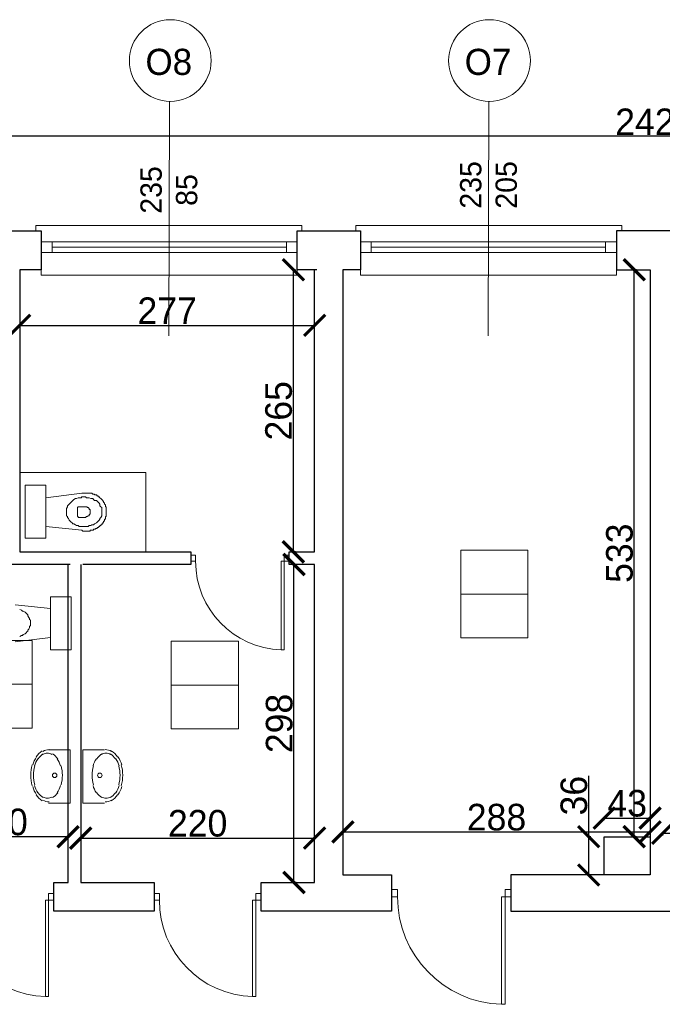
# Model space of a CAD drawing. Header units: centimetres. Extents: x -17621 to 77377, y -18613 to 66.
# Tile 154 of 173: x 48246 to 48850, y -9793 to -8868. Entities that reach past the tile are written whole.
import ezdxf

# ---------------------------------------------------------------- set-up
doc = ezdxf.new("R2010")
doc.units = ezdxf.units.CM
doc.layers.add('0-wymiarowanie rys.CAD', color=5, linetype='Continuous', lineweight=0, true_color=0x0000ff)
for name, color, linetype, lineweight in [('a_drzwi i okna', 2, 'Continuous', 0), ('a_inwentaryzacja', 141, 'Continuous', 0), ('a_wymiarowanie', 211, 'Continuous', 0), ('drzwi', 2, 'Continuous', 0), ('pomieszczenia', 191, 'Continuous', 5)]:
    doc.layers.add(name, color=color, linetype=linetype, lineweight=lineweight)
for name, color, linetype in [('PDF4_A310 STOLARKA ZEWNĘTRZNA', 7, 'Continuous'), ('PDF4_A720 MEBLE', 7, 'Continuous'), ('PDF4_WIDOKOWA', 7, 'Continuous')]:
    doc.layers.add(name, color=color, linetype=linetype)
doc.styles.add('PDF Century Gothic', font='GOTHIC.TTF')
doc.dimstyles.new('ISO-25', dxfattribs={"dimtxt": 25, "dimasz": 20, "dimexe": 0.6, "dimexo": 0.375, "dimtad": 1, "dimdec": 0, "dimtxsty": 'PDF Century Gothic', "dimblk": 'ARCHTICK', "dimcen": 2.5, "dimadec": 1, "dimazin": 0, "dimtfac": 1, "dimtdec": 0, "dimtmove": 0, "dimatfit": 3, "dimldrblk": 'ARCHTICK', "dimfxl": 2, "dimfxlon": 1, "dimarcsym": 0})

# ---------------------------------------------------------------- blocks, each defined once
blk = doc.blocks.new('_ArchTick')
at = {"color": 0, "linetype": 'ByBlock', "const_width": 0.15}
blk.add_lwpolyline([(-0.5, -0.5), (0.5, 0.5)], dxfattribs=at)
blk = doc.blocks.new('*D616')
at = {"layer": 'a_wymiarowanie', "color": 0, "linetype": 'Continuous', "lineweight": -2, "transparency": 16777216}
for p, q in [((48850.13, -9634.34), (48850.13, -9631.74)), ((48850.13, -9632.34), (49716.88, -9632.34)), ((49716.88, -9634.34), (49716.88, -9631.74))]:
    blk.add_line(p, q, dxfattribs=at)
at = {"layer": 'Defpoints', "color": 0, "linetype": 'Continuous', "transparency": 16777216}
for p in [(49716.88, -9632.34), (48850.13, -9671.53), (49716.88, -9671.53)]:
    blk.add_point(p, dxfattribs=at)
at = {"layer": 'a_wymiarowanie', "color": 0, "linetype": 'Continuous', "lineweight": -2, "transparency": 16777216, "xscale": 20, "yscale": 20, "zscale": 20, "rotation": 180}
blk.add_blockref('_ArchTick', (48850.13, -9632.34), dxfattribs=at)
at = {"layer": 'a_wymiarowanie', "color": 0, "linetype": 'Continuous', "lineweight": -2, "transparency": 16777216, "xscale": 20, "yscale": 20, "zscale": 20}
blk.add_blockref('_ArchTick', (49716.88, -9632.34), dxfattribs=at)
at = {"layer": 'a_wymiarowanie', "color": 0, "linetype": 'Continuous', "lineweight": 0, "transparency": 16777216, "insert": (49283.5, -9618.59), "char_height": 25, "attachment_point": 5, "style": 'PDF Century Gothic'}
blk.add_mtext('867', dxfattribs=at)
blk = doc.blocks.new('*D617')
at = {"layer": 'a_wymiarowanie', "color": 0, "linetype": 'Continuous', "lineweight": -2, "transparency": 16777216}
for p, q in [((48549.86, -9633.09), (48549.86, -9630.49)), ((48549.86, -9631.09), (48838.27, -9631.09)), ((48838.27, -9633.09), (48838.27, -9630.49))]:
    blk.add_line(p, q, dxfattribs=at)
at = {"layer": 'Defpoints', "color": 0, "linetype": 'Continuous', "transparency": 16777216}
for p in [(48838.27, -9631.09), (48549.86, -9671.53), (48838.27, -9671.53)]:
    blk.add_point(p, dxfattribs=at)
at = {"layer": 'a_wymiarowanie', "color": 0, "linetype": 'Continuous', "lineweight": -2, "transparency": 16777216, "xscale": 20, "yscale": 20, "zscale": 20, "rotation": 180}
blk.add_blockref('_ArchTick', (48549.86, -9631.09), dxfattribs=at)
at = {"layer": 'a_wymiarowanie', "color": 0, "linetype": 'Continuous', "lineweight": -2, "transparency": 16777216, "xscale": 20, "yscale": 20, "zscale": 20}
blk.add_blockref('_ArchTick', (48838.27, -9631.09), dxfattribs=at)
at = {"layer": 'a_wymiarowanie', "color": 0, "linetype": 'Continuous', "lineweight": 0, "transparency": 16777216, "insert": (48694.07, -9617.34), "char_height": 25, "attachment_point": 5, "style": 'PDF Century Gothic'}
blk.add_mtext('288', dxfattribs=at)
blk = doc.blocks.new('*D618')
at = {"layer": 'a_wymiarowanie', "color": 0, "linetype": 'Continuous', "lineweight": -2, "transparency": 16777216}
for p, q in [((48303.64, -9638.84), (48303.64, -9636.24)), ((48303.64, -9636.84), (48523.31, -9636.84)), ((48523.31, -9638.84), (48523.31, -9636.24))]:
    blk.add_line(p, q, dxfattribs=at)
at = {"layer": 'Defpoints', "color": 0, "linetype": 'Continuous', "transparency": 16777216}
for p in [(48523.31, -9636.84), (48303.64, -9678.53), (48523.31, -9678.53)]:
    blk.add_point(p, dxfattribs=at)
at = {"layer": 'a_wymiarowanie', "color": 0, "linetype": 'Continuous', "lineweight": -2, "transparency": 16777216, "xscale": 20, "yscale": 20, "zscale": 20, "rotation": 180}
blk.add_blockref('_ArchTick', (48303.64, -9636.84), dxfattribs=at)
at = {"layer": 'a_wymiarowanie', "color": 0, "linetype": 'Continuous', "lineweight": -2, "transparency": 16777216, "xscale": 20, "yscale": 20, "zscale": 20}
blk.add_blockref('_ArchTick', (48523.31, -9636.84), dxfattribs=at)
at = {"layer": 'a_wymiarowanie', "color": 0, "linetype": 'Continuous', "lineweight": 0, "transparency": 16777216, "insert": (48413.47, -9623.09), "char_height": 25, "attachment_point": 5, "style": 'PDF Century Gothic'}
blk.add_mtext('220', dxfattribs=at)
blk = doc.blocks.new('*D162')
at = {"layer": 'a_wymiarowanie', "color": 0, "linetype": 'Continuous', "lineweight": -2, "transparency": 16777216}
for p, q in [((48160.4, -9637.59), (48160.4, -9634.99)), ((48291.79, -9635.59), (48160.4, -9635.59)), ((48291.79, -9637.59), (48291.79, -9634.99))]:
    blk.add_line(p, q, dxfattribs=at)
at = {"layer": 'Defpoints', "color": 0, "linetype": 'Continuous', "transparency": 16777216}
for p in [(48160.4, -9635.59), (48160.4, -9678.53), (48291.79, -9678.53)]:
    blk.add_point(p, dxfattribs=at)
at = {"layer": 'a_wymiarowanie', "color": 0, "linetype": 'Continuous', "lineweight": -2, "transparency": 16777216, "xscale": 20, "yscale": 20, "zscale": 20, "rotation": 180}
blk.add_blockref('_ArchTick', (48160.4, -9635.59), dxfattribs=at)
at = {"layer": 'a_wymiarowanie', "color": 0, "linetype": 'Continuous', "lineweight": -2, "transparency": 16777216, "xscale": 20, "yscale": 20, "zscale": 20}
blk.add_blockref('_ArchTick', (48291.79, -9635.59), dxfattribs=at)
at = {"layer": 'a_wymiarowanie', "color": 0, "linetype": 'Continuous', "lineweight": 0, "transparency": 16777216, "insert": (48226.09, -9621.84), "char_height": 25, "attachment_point": 5, "style": 'PDF Century Gothic'}
blk.add_mtext('130', dxfattribs=at)
blk = doc.blocks.new('*D621')
at = {"layer": 'a_wymiarowanie', "color": 0, "linetype": 'Continuous', "lineweight": -2, "transparency": 16777216}
for p, q in [((48246.37, -9157.05), (48246.37, -9154.45)), ((48246.37, -9155.05), (48523.31, -9155.05)), ((48523.31, -9157.05), (48523.31, -9154.45))]:
    blk.add_line(p, q, dxfattribs=at)
at = {"layer": 'Defpoints', "color": 0, "linetype": 'Continuous', "transparency": 16777216}
for p in [(48523.31, -9155.05), (48523.31, -9367.88), (48246.37, -9372.88)]:
    blk.add_point(p, dxfattribs=at)
at = {"layer": 'a_wymiarowanie', "color": 0, "linetype": 'Continuous', "lineweight": -2, "transparency": 16777216, "xscale": 20, "yscale": 20, "zscale": 20, "rotation": 180}
blk.add_blockref('_ArchTick', (48246.37, -9155.05), dxfattribs=at)
at = {"layer": 'a_wymiarowanie', "color": 0, "linetype": 'Continuous', "lineweight": -2, "transparency": 16777216, "xscale": 20, "yscale": 20, "zscale": 20}
blk.add_blockref('_ArchTick', (48523.31, -9155.05), dxfattribs=at)
at = {"layer": 'a_wymiarowanie', "color": 0, "linetype": 'Continuous', "lineweight": 0, "transparency": 16777216, "insert": (48384.84, -9141.3), "char_height": 25, "attachment_point": 5, "style": 'PDF Century Gothic'}
blk.add_mtext('277', dxfattribs=at)
blk = doc.blocks.new('*D622')
at = {"layer": 'a_wymiarowanie', "color": 0, "linetype": 'Continuous', "lineweight": -2, "transparency": 16777216}
for p, q in [((48505.91, -9379.73), (48503.31, -9379.73)), ((48503.91, -9678.53), (48503.91, -9379.73)), ((48505.91, -9678.53), (48503.31, -9678.53))]:
    blk.add_line(p, q, dxfattribs=at)
at = {"layer": 'Defpoints', "color": 0, "linetype": 'Continuous', "transparency": 16777216}
for p in [(48503.91, -9379.73), (48523.31, -9379.73), (48523.31, -9678.53)]:
    blk.add_point(p, dxfattribs=at)
at = {"layer": 'a_wymiarowanie', "color": 0, "linetype": 'Continuous', "lineweight": -2, "transparency": 16777216, "xscale": 20, "yscale": 20, "zscale": 20}
for p, rotation in [((48503.91, -9379.73), 90), ((48503.91, -9678.53), 270)]:
    blk.add_blockref('_ArchTick', p, dxfattribs=dict(at, rotation=rotation))
at = {"layer": 'a_wymiarowanie', "color": 0, "linetype": 'Continuous', "lineweight": 0, "transparency": 16777216, "insert": (48490.16, -9529.13), "char_height": 25, "attachment_point": 5, "rotation": 90, "style": 'PDF Century Gothic'}
blk.add_mtext('298', dxfattribs=at)
blk = doc.blocks.new('*D623')
at = {"layer": 'a_wymiarowanie', "color": 0, "linetype": 'Continuous', "lineweight": -2, "transparency": 16777216}
for p, q in [((48505.31, -9102.8), (48502.71, -9102.8)), ((48503.31, -9367.88), (48503.31, -9102.8)), ((48505.31, -9367.88), (48502.71, -9367.88))]:
    blk.add_line(p, q, dxfattribs=at)
at = {"layer": 'Defpoints', "color": 0, "linetype": 'Continuous', "transparency": 16777216}
for p in [(48503.31, -9102.8), (48523.31, -9102.8), (48523.31, -9367.88)]:
    blk.add_point(p, dxfattribs=at)
at = {"layer": 'a_wymiarowanie', "color": 0, "linetype": 'Continuous', "lineweight": -2, "transparency": 16777216, "xscale": 20, "yscale": 20, "zscale": 20}
for p, rotation in [((48503.31, -9102.8), 90), ((48503.31, -9367.88), 270)]:
    blk.add_blockref('_ArchTick', p, dxfattribs=dict(at, rotation=rotation))
at = {"layer": 'a_wymiarowanie', "color": 0, "linetype": 'Continuous', "lineweight": 0, "transparency": 16777216, "insert": (48489.56, -9235.34), "char_height": 25, "attachment_point": 5, "rotation": 90, "style": 'PDF Century Gothic'}
blk.add_mtext('265', dxfattribs=at)
blk = doc.blocks.new('*D626')
at = {"layer": 'a_wymiarowanie', "color": 0, "linetype": 'Continuous', "lineweight": -2, "transparency": 16777216}
for p, q in [((48795.27, -9620.02), (48795.27, -9617.42)), ((48795.27, -9618.02), (48838.27, -9618.02)), ((48838.27, -9620.02), (48838.27, -9617.42))]:
    blk.add_line(p, q, dxfattribs=at)
at = {"layer": 'Defpoints', "color": 0, "linetype": 'Continuous', "transparency": 16777216}
for p in [(48838.27, -9618.02), (48795.27, -9635.53), (48838.27, -9635.53)]:
    blk.add_point(p, dxfattribs=at)
at = {"layer": 'a_wymiarowanie', "color": 0, "linetype": 'Continuous', "lineweight": -2, "transparency": 16777216, "xscale": 20, "yscale": 20, "zscale": 20, "rotation": 180}
blk.add_blockref('_ArchTick', (48795.27, -9618.02), dxfattribs=at)
at = {"layer": 'a_wymiarowanie', "color": 0, "linetype": 'Continuous', "lineweight": -2, "transparency": 16777216, "xscale": 20, "yscale": 20, "zscale": 20}
blk.add_blockref('_ArchTick', (48838.27, -9618.02), dxfattribs=at)
at = {"layer": 'a_wymiarowanie', "color": 0, "linetype": 'Continuous', "lineweight": 0, "transparency": 16777216, "insert": (48816.77, -9604.26), "char_height": 25, "attachment_point": 5, "style": 'PDF Century Gothic'}
blk.add_mtext('43', dxfattribs=at)
blk = doc.blocks.new('*D627')
at = {"layer": 'a_wymiarowanie', "color": 0, "linetype": 'Continuous', "lineweight": -2, "transparency": 16777216}
for p, q in [((48780.61, -9635.53), (48780.61, -9578.45)), ((48782.61, -9635.53), (48780.01, -9635.53)), ((48780.61, -9671.53), (48780.61, -9635.53)), ((48782.61, -9671.53), (48780.01, -9671.53))]:
    blk.add_line(p, q, dxfattribs=at)
at = {"layer": 'Defpoints', "color": 0, "linetype": 'Continuous', "transparency": 16777216}
for p in [(48780.61, -9635.53), (48795.27, -9635.53), (48795.27, -9671.53)]:
    blk.add_point(p, dxfattribs=at)
at = {"layer": 'a_wymiarowanie', "color": 0, "linetype": 'Continuous', "lineweight": -2, "transparency": 16777216, "xscale": 20, "yscale": 20, "zscale": 20}
for p, rotation in [((48780.61, -9635.53), 90), ((48780.61, -9671.53), 270)]:
    blk.add_blockref('_ArchTick', p, dxfattribs=dict(at, rotation=rotation))
at = {"layer": 'a_wymiarowanie', "color": 0, "linetype": 'Continuous', "lineweight": 0, "transparency": 16777216, "insert": (48766.85, -9596.99), "char_height": 25, "attachment_point": 5, "rotation": 90, "style": 'PDF Century Gothic'}
blk.add_mtext('36', dxfattribs=at)
blk = doc.blocks.new('*D628')
at = {"layer": 'a_wymiarowanie', "color": 0, "linetype": 'Continuous', "lineweight": -2, "transparency": 16777216}
for p, q in [((48825.39, -9102.8), (48822.79, -9102.8)), ((48823.39, -9635.53), (48823.39, -9102.8)), ((48825.39, -9635.53), (48822.79, -9635.53))]:
    blk.add_line(p, q, dxfattribs=at)
at = {"layer": 'Defpoints', "color": 0, "linetype": 'Continuous', "transparency": 16777216}
for p in [(48823.39, -9102.8), (48838.27, -9102.8), (48838.27, -9635.53)]:
    blk.add_point(p, dxfattribs=at)
at = {"layer": 'a_wymiarowanie', "color": 0, "linetype": 'Continuous', "lineweight": -2, "transparency": 16777216, "xscale": 20, "yscale": 20, "zscale": 20}
for p, rotation in [((48823.39, -9102.8), 90), ((48823.39, -9635.53), 270)]:
    blk.add_blockref('_ArchTick', p, dxfattribs=dict(at, rotation=rotation))
at = {"layer": 'a_wymiarowanie', "color": 0, "linetype": 'Continuous', "lineweight": 0, "transparency": 16777216, "insert": (48809.63, -9369.16), "char_height": 25, "attachment_point": 5, "rotation": 90, "style": 'PDF Century Gothic'}
blk.add_mtext('533', dxfattribs=at)
blk = doc.blocks.new('*D1120')
at = {"layer": '0-wymiarowanie rys.CAD', "color": 0, "linetype": 'Continuous', "lineweight": -2, "transparency": 16777216}
for p, q in [((47632.4, -8979.25), (47632.4, -8976.65)), ((50053, -8977.25), (47632.4, -8977.25)), ((50053, -8979.25), (50053, -8976.65))]:
    blk.add_line(p, q, dxfattribs=at)
at = {"layer": 'Defpoints', "color": 0, "linetype": 'Continuous', "transparency": 16777216}
for p in [(47632.4, -8977.25), (47632.4, -9066.39), (50053, -9066.39)]:
    blk.add_point(p, dxfattribs=at)
at = {"layer": '0-wymiarowanie rys.CAD', "color": 0, "linetype": 'Continuous', "lineweight": -2, "transparency": 16777216, "xscale": 20, "yscale": 20, "zscale": 20, "rotation": 180}
blk.add_blockref('_ArchTick', (47632.4, -8977.25), dxfattribs=at)
at = {"layer": '0-wymiarowanie rys.CAD', "color": 0, "linetype": 'Continuous', "lineweight": -2, "transparency": 16777216, "xscale": 20, "yscale": 20, "zscale": 20}
blk.add_blockref('_ArchTick', (50053, -8977.25), dxfattribs=at)
at = {"layer": '0-wymiarowanie rys.CAD', "color": 0, "linetype": 'Continuous', "transparency": 16777216, "insert": (48842.7, -8963.82), "char_height": 25, "attachment_point": 5, "style": 'PDF Century Gothic'}
blk.add_mtext('2421', dxfattribs=at)

msp = doc.modelspace()

# ---------------------------------------------------------------- linework, layer by layer
at = {"layer": 'a_drzwi i okna'}
for p, q in [((48387.02, -8944.7), (48386.47, -9164.87)), ((48686.74, -8944.7), (48686.19, -9164.87))]:
    msp.add_line(p, q, dxfattribs=at)
for centre in [(48387.75, -8906.27), (48687.46, -8906.27)]:
    msp.add_circle(centre, 38.43, dxfattribs=at)
at = {"layer": 'a_inwentaryzacja', "lineweight": 25}
for p, q in [((48507, -9102.8), (48507, -9066.39)), ((48507, -9066.39), (48566.26, -9066.39)), ((48566.26, -9066.39), (48566.26, -9102.8)), ((48866.83, -9066.39), (48806.72, -9066.39)), ((48806.72, -9066.39), (48806.72, -9102.8)), ((48246.37, -9102.8), (48246.37, -9367.88)), ((48525.31, -9102.8), (48507, -9102.8)), ((48523.31, -9367.88), (48523.31, -9102.8)), ((48566.26, -9102.8), (48549.86, -9102.8)), ((48549.86, -9102.8), (48549.86, -9671.53)), ((48806.72, -9102.8), (48838.27, -9102.8)), ((48838.27, -9102.8), (48838.27, -9671.53)), ((48246.37, -9367.88), (48406.91, -9367.88)), ((48406.91, -9367.88), (48406.91, -9379.73)), ((48499.38, -9367.88), (48523.31, -9367.88)), ((48499.38, -9379.73), (48499.38, -9367.88)), ((48293.79, -9379.73), (48160.4, -9379.73)), ((48291.79, -9678.53), (48291.79, -9379.73)), ((48303.64, -9379.73), (48303.64, -9678.53)), ((48406.91, -9379.73), (48305.64, -9379.73)), ((48523.31, -9379.73), (48499.38, -9379.73)), ((48523.31, -9678.53), (48523.31, -9379.73)), ((48549.86, -9671.53), (48595.53, -9671.53)), ((48595.53, -9671.53), (48595.53, -9705.62)), ((48838.27, -9671.53), (48707.66, -9671.53)), ((48707.66, -9671.53), (48707.66, -9705.62)), ((48278.55, -9705.62), (48278.55, -9678.53)), ((48278.55, -9678.53), (48291.79, -9678.53)), ((48303.64, -9678.53), (48372.51, -9678.53)), ((48372.51, -9678.53), (48372.51, -9705.62)), ((48473.13, -9705.62), (48473.13, -9678.53)), ((48473.13, -9678.53), (48523.31, -9678.53)), ((48372.51, -9705.62), (48278.55, -9705.62)), ((48595.53, -9705.62), (48473.13, -9705.62)), ((48707.66, -9705.62), (49500.61, -9705.62))]:
    msp.add_line(p, q, dxfattribs=at)
msp.add_lwpolyline([(48234.52, -9102.8), (48206.43, -9102.8), (48206.43, -9066.39), (48266.55, -9066.39), (48266.55, -9102.8), (48246.37, -9102.8)], dxfattribs=at)
at = {"layer": 'a_inwentaryzacja', "linetype": 'Continuous', "lineweight": 25}
msp.add_lwpolyline([(48838.27, -9671.53), (48795.27, -9671.53), (48795.27, -9635.53), (48838.27, -9635.53)], close=True, dxfattribs=at)
at = {"layer": 'drzwi'}
for points in [[(48411.54, -9376.74), (48406.91, -9376.74), (48406.91, -9370.88), (48411.54, -9370.88)], [(48601.14, -9692.13), (48595.53, -9692.13), (48595.53, -9685.02), (48601.14, -9685.02)], [(48377.54, -9695.26), (48372.51, -9695.26), (48372.51, -9688.88), (48377.54, -9688.88)]]:
    msp.add_lwpolyline(points, close=True, dxfattribs=at)
for points in [[(48494.75, -9376.74), (48499.38, -9376.74), (48499.38, -9370.88), (48494.75, -9370.88), (48494.75, -9376.74), (48491.98, -9376.74), (48491.98, -9459.91), (48494.75, -9459.96), (48494.75, -9376.74)], [(48702.05, -9692.13), (48707.66, -9692.13), (48707.66, -9685.02), (48702.05, -9685.02), (48702.05, -9692.13), (48698.69, -9692.13), (48698.69, -9792.98), (48702.05, -9793.04), (48702.05, -9692.13)], [(48273.51, -9695.26), (48278.55, -9695.26), (48278.55, -9688.88), (48273.51, -9688.88), (48273.51, -9695.26), (48270.5, -9695.26), (48270.5, -9785.77), (48273.51, -9785.82), (48273.51, -9695.26)], [(48468.1, -9695.26), (48473.13, -9695.26), (48473.13, -9688.88), (48468.1, -9688.88), (48468.1, -9695.26), (48465.08, -9695.26), (48465.08, -9785.77), (48468.1, -9785.82), (48468.1, -9695.26)]]:
    msp.add_lwpolyline(points, dxfattribs=at)
for centre, radius in [((48494.64, -9376.89), 83.11), ((48273.39, -9695.43), 90.44), ((48467.98, -9695.43), 90.44), ((48701.92, -9692.31), 100.78)]:
    msp.add_arc(centre, radius, 179.89445, 268.1637, dxfattribs=at)
at = {"layer": 'PDF4_A310 STOLARKA ZEWNĘTRZNA', "lineweight": 5}
for points in [[(48507, -9107.88), (48507, -9066.39), (48511.23, -9066.39), (48511.23, -9061.31), (48266.55, -9061.31), (48261.47, -9061.31), (48261.47, -9066.39), (48266.55, -9066.39), (48266.55, -9107.88)], [(48806.72, -9107.88), (48806.72, -9066.39), (48811.8, -9066.39), (48811.8, -9061.31), (48566.26, -9061.31), (48562.03, -9061.31), (48562.03, -9066.39), (48566.26, -9066.39), (48566.26, -9107.88)], [(48507, -9086.71), (48496.84, -9086.71), (48276.71, -9086.71), (48266.55, -9086.71), (48266.55, -9076.55), (48276.71, -9076.55), (48496.84, -9076.55), (48507, -9076.55)], [(48806.72, -9086.71), (48796.56, -9086.71), (48576.42, -9086.71), (48566.26, -9086.71), (48566.26, -9076.55), (48576.42, -9076.55), (48796.56, -9076.55), (48806.72, -9076.55)]]:
    msp.add_lwpolyline(points, close=True, dxfattribs=at)
for points in [[(48276.71, -9076.55), (48276.71, -9086.71)], [(48496.84, -9081.63), (48276.71, -9081.63)], [(48496.84, -9076.55), (48496.84, -9086.71)], [(48576.42, -9076.55), (48576.42, -9086.71)], [(48796.56, -9081.63), (48576.42, -9081.63)], [(48796.56, -9076.55), (48796.56, -9086.71)]]:
    msp.add_lwpolyline(points, dxfattribs=at)
at = {"layer": 'PDF4_A720 MEBLE', "lineweight": 0}
for points in [[(48270.93, -9305.15), (48270.93, -9355.1), (48251.45, -9355.1), (48251.45, -9305.15)], [(48270.93, -9344.09), (48304.79, -9347.48), (48305.64, -9348.33), (48306.49, -9348.33), (48307.33, -9348.33), (48308.18, -9348.33), (48309.03, -9348.33), (48309.87, -9348.33), (48310.72, -9348.33), (48311.57, -9348.33), (48312.41, -9348.33), (48312.41, -9347.48), (48313.26, -9347.48), (48314.11, -9347.48), (48314.95, -9347.48), (48315.8, -9347.48), (48315.8, -9346.63), (48316.65, -9346.63), (48317.49, -9346.63), (48317.49, -9345.79), (48318.34, -9345.79), (48319.19, -9345.79), (48319.19, -9344.94), (48320.03, -9344.94), (48320.88, -9344.09), (48321.73, -9344.09), (48321.73, -9343.25), (48322.57, -9343.25), (48322.57, -9342.4), (48323.42, -9342.4), (48323.42, -9341.55), (48324.27, -9341.55), (48324.27, -9340.71), (48325.11, -9339.86), (48325.11, -9339.01), (48325.96, -9339.01), (48325.96, -9338.17), (48325.96, -9337.32), (48326.81, -9337.32), (48326.81, -9336.47), (48326.81, -9335.63), (48326.81, -9334.78), (48327.65, -9334.78), (48327.65, -9333.93), (48327.65, -9333.09), (48327.65, -9332.24), (48327.65, -9331.39), (48327.65, -9330.55), (48327.65, -9329.7), (48327.65, -9328.85), (48327.65, -9328.01), (48327.65, -9327.16), (48327.65, -9326.31), (48327.65, -9325.47), (48326.81, -9325.47), (48326.81, -9324.62), (48326.81, -9323.77), (48325.96, -9322.93), (48325.96, -9322.08), (48325.11, -9321.23), (48325.11, -9320.39), (48324.27, -9320.39), (48324.27, -9319.54), (48323.42, -9318.69), (48322.57, -9317.85), (48321.73, -9317), (48320.88, -9316.15), (48320.03, -9316.15), (48320.03, -9315.31), (48319.19, -9315.31), (48318.34, -9314.46), (48317.49, -9314.46), (48316.65, -9314.46), (48316.65, -9313.61), (48315.8, -9313.61), (48314.95, -9313.61), (48314.11, -9312.77), (48313.26, -9312.77), (48312.41, -9312.77), (48311.57, -9312.77), (48310.72, -9312.77), (48309.87, -9312.77), (48309.03, -9312.77), (48308.18, -9312.77), (48307.33, -9312.77), (48306.49, -9312.77), (48305.64, -9312.77), (48304.79, -9312.77), (48270.93, -9317)], [(48290.4, -9330.55), (48290.4, -9328.85), (48290.4, -9328.01), (48290.4, -9327.16), (48291.25, -9325.47), (48291.25, -9324.62), (48292.09, -9323.77), (48292.94, -9322.93), (48293.79, -9322.08), (48294.63, -9321.23), (48295.48, -9320.39), (48296.33, -9319.54), (48297.17, -9318.69), (48298.87, -9317.85), (48299.71, -9317.85), (48301.41, -9317), (48302.25, -9317), (48303.95, -9317), (48304.79, -9316.15), (48306.49, -9316.15), (48308.18, -9316.15), (48309.03, -9317), (48310.72, -9317), (48311.57, -9317), (48313.26, -9317.85), (48314.95, -9317.85), (48315.8, -9318.69), (48316.65, -9319.54), (48318.34, -9319.54), (48319.19, -9320.39), (48320.03, -9321.23), (48320.88, -9322.08), (48321.73, -9322.93), (48321.73, -9324.62), (48322.57, -9325.47), (48323.42, -9326.31), (48323.42, -9327.16), (48323.42, -9328.85), (48323.42, -9329.7), (48323.42, -9330.55), (48323.42, -9332.24), (48323.42, -9333.09), (48323.42, -9333.93), (48322.57, -9335.63), (48321.73, -9336.47), (48321.73, -9337.32), (48320.88, -9338.17), (48320.03, -9339.01), (48319.19, -9339.86), (48318.34, -9340.71), (48316.65, -9341.55), (48315.8, -9342.4), (48314.11, -9342.4), (48313.26, -9343.25), (48311.57, -9343.25), (48310.72, -9344.09), (48309.03, -9344.09), (48308.18, -9344.09), (48306.49, -9344.09), (48304.79, -9344.09), (48303.95, -9344.09), (48302.25, -9344.09), (48301.41, -9343.25), (48299.71, -9343.25), (48298.87, -9342.4), (48297.17, -9341.55), (48296.33, -9341.55), (48295.48, -9340.71), (48294.63, -9339.86), (48293.79, -9339.01), (48292.94, -9338.17), (48292.09, -9336.47), (48291.25, -9335.63), (48291.25, -9334.78), (48290.4, -9333.93), (48290.4, -9332.24), (48290.4, -9331.39)], [(48300.56, -9329.7), (48300.56, -9327.16), (48300.56, -9326.31), (48301.41, -9325.47), (48302.25, -9325.47), (48307.33, -9325.47), (48308.18, -9325.47), (48309.03, -9325.47), (48309.87, -9325.47), (48309.87, -9326.31), (48310.72, -9326.31), (48311.57, -9327.16), (48311.57, -9328.01), (48312.41, -9328.01), (48312.41, -9328.85), (48312.41, -9329.7), (48312.41, -9330.55), (48312.41, -9331.39), (48312.41, -9332.24), (48311.57, -9333.09), (48311.57, -9333.93), (48310.72, -9333.93), (48309.87, -9334.78), (48309.03, -9334.78), (48308.18, -9335.63), (48307.33, -9335.63), (48302.25, -9335.63), (48301.41, -9335.63), (48301.41, -9334.78), (48300.56, -9334.78), (48300.56, -9333.93), (48300.56, -9333.09)], [(48275.16, -9410.13), (48275.16, -9460.09), (48294.63, -9460.09), (48294.63, -9410.13)]]:
    msp.add_lwpolyline(points, close=True, dxfattribs=at)
for points in [[(48242.14, -9417.75), (48275.16, -9421.14), (48275.16, -9448.23), (48242.14, -9452.47)], [(48246.37, -9447.39), (48248.07, -9446.54), (48248.91, -9446.54), (48249.76, -9445.69), (48251.45, -9444.85), (48252.3, -9444), (48253.15, -9443.15), (48253.99, -9442.31), (48253.99, -9441.46), (48254.84, -9440.61), (48255.69, -9438.92), (48255.69, -9438.07), (48256.53, -9437.23), (48256.53, -9435.53), (48256.53, -9434.69), (48256.53, -9433.84), (48256.53, -9432.15), (48255.69, -9431.3), (48255.69, -9430.45), (48254.84, -9429.61), (48253.99, -9427.91), (48253.99, -9427.07), (48253.15, -9426.22), (48252.3, -9425.37), (48251.45, -9424.53), (48249.76, -9423.68), (48248.91, -9423.68), (48248.07, -9422.83), (48246.37, -9421.99)], [(48273.47, -9554.07), (48293.79, -9554.07), (48293.79, -9604.02), (48273.47, -9604.02)], [(48325.96, -9554.07), (48305.64, -9554.07), (48305.64, -9604.02), (48325.96, -9604.02)]]:
    msp.add_lwpolyline(points, dxfattribs=at)
for points in [[(48276.64, -9558.3, 0.138479), (48272.43, -9557.12, 0.138478), (48268.22, -9558.3)], [(48331.67, -9558.3, 0.138478), (48327.46, -9557.12, 0.138478), (48323.26, -9558.3)], [(48258.13, -9567.94, 0.068248), (48256.77, -9577.86, 0.068273), (48258.13, -9587.78)], [(48260.54, -9568.86, 0.068248), (48259.31, -9577.86, 0.068272), (48260.54, -9586.86)], [(48285.16, -9586.86, 0.068272), (48286.4, -9577.86, 0.068272), (48285.16, -9568.85)], [(48315.58, -9568.86, 0.068248), (48314.34, -9577.86, 0.068272), (48315.58, -9586.86)], [(48339.35, -9586.86, 0.068272), (48340.59, -9577.86, 0.068272), (48339.35, -9568.85)], [(48341.77, -9587.78, 0.068272), (48343.13, -9577.86, 0.068272), (48341.77, -9567.94)], [(48268.22, -9598.26, 0.138478), (48272.43, -9599.45, 0.138478), (48276.64, -9598.26)], [(48323.26, -9598.26, 0.138478), (48327.46, -9599.45, 0.138478), (48331.67, -9598.26)]]:
    msp.add_lwpolyline(points, format="xyb", dxfattribs=at)
for centre in [(48279.2, -9577.86), (48321.54, -9577.86)]:
    msp.add_circle(centre, 2.12, dxfattribs=at)
for centre, radius, start, end in [((48277.51, -9571.09), 19.05, 121.54174, 145.98634), ((48274.12, -9565.16), 11.43, 90.0055, 121.5417), ((48326.62, -9565.16), 11.43, 58.46384, 89.99994), ((48322.38, -9571.09), 19.05, 34.01924, 58.46375), ((48284.28, -9575.32), 26.67, 145.98641, 164.38284), ((48282.59, -9575.32), 23.28, 145.98628, 164.38291), ((48276.66, -9571.09), 15.66, 121.54172, 145.9863), ((48269.04, -9571.09), 15.66, 34.01906, 58.46389), ((48262.27, -9575.32), 23.28, 15.62257, 34.01915), ((48337.63, -9575.32), 23.28, 145.98628, 164.38291), ((48331.7, -9571.09), 15.66, 121.54172, 145.9863), ((48323.23, -9571.09), 15.66, 34.01906, 58.46389), ((48317.3, -9575.32), 23.28, 15.62257, 34.01915), ((48316.46, -9575.32), 26.67, 15.62249, 34.01923), ((48284.28, -9581.25), 26.67, 195.62249, 214.01923), ((48282.59, -9581.25), 23.28, 195.62257, 214.01915), ((48276.66, -9585.48), 15.66, 214.01906, 238.46389), ((48269.04, -9585.48), 15.66, 301.53611, 325.98094), ((48262.27, -9581.25), 23.28, 325.98085, 344.37743), ((48337.63, -9581.25), 23.28, 195.62257, 214.01915), ((48331.7, -9585.48), 15.66, 214.01906, 238.46389), ((48323.23, -9585.48), 15.66, 301.53611, 325.98094), ((48317.3, -9581.25), 23.28, 325.98085, 344.37743), ((48316.46, -9581.25), 26.67, 325.98077, 344.37751), ((48277.51, -9585.48), 19.05, 214.01924, 238.46375), ((48274.12, -9591.41), 11.43, 238.46384, 269.99994), ((48326.62, -9591.41), 11.43, 270.00006, 301.53616), ((48322.38, -9585.48), 19.05, 301.53625, 325.98076)]:
    msp.add_arc(centre, radius, start, end, dxfattribs=at)
at = {"layer": 'PDF4_WIDOKOWA', "lineweight": 5}
msp.add_lwpolyline([(48246.37, -9293.29), (48364.91, -9293.29), (48364.91, -9367.88)], dxfattribs=at)
at = {"layer": 'pomieszczenia'}
for p, q in [((48660.46, -9407.59), (48723.54, -9407.59)), ((48195.01, -9492.26), (48258.1, -9492.26)), ((48388.67, -9493.11), (48451.76, -9493.11))]:
    msp.add_line(p, q, dxfattribs=at)
for points in [[(48660.46, -9366.43), (48723.54, -9366.43), (48723.54, -9448.76), (48660.46, -9448.76)], [(48195.01, -9451.09), (48258.1, -9451.09), (48258.1, -9533.43), (48195.01, -9533.43)], [(48388.67, -9451.94), (48451.76, -9451.94), (48451.76, -9534.28), (48388.67, -9534.28)]]:
    msp.add_lwpolyline(points, close=True, dxfattribs=at)

# ---------------------------------------------------------------- texts
at = {"layer": 'a_drzwi i okna', "char_height": 24.547, "attachment_point": 7, "style": 'PDF Century Gothic'}
for s, insert in [('O8', (48364.46, -8920.09)), ('O7', (48664.18, -8920.09))]:
    msp.add_mtext_dynamic_manual_height_columns(s, width=220.698, gutter_width=15.34, heights=[199.83], dxfattribs=dict(at, insert=insert))
at = {"layer": 'a_drzwi i okna', "char_height": 20, "attachment_point": 1, "rotation": 90, "style": 'PDF Century Gothic'}
for s, insert in [('235\\P205', (48659.84, -9045.4)), ('\\pxqc;235\\P85', (48359.74, -9117.76))]:
    msp.add_mtext_dynamic_manual_height_columns(s, width=179.8157, gutter_width=12.5, heights=[162.81], dxfattribs=dict(at, insert=insert))

# ---------------------------------------------------------------- dimensions: what is measured, and where the dimension line sits
at = {"layer": '0-wymiarowanie rys.CAD', "linetype": 'Continuous'}
dim = msp.add_linear_dim(base=(47632.4, -8977.25), p1=(50053, -9066.39), p2=(47632.4, -9066.39), dimstyle='ISO-25', dxfattribs=at)
dim.commit()
dim.dimension.update_dxf_attribs({"geometry": '*D1120', "text_midpoint": (48842.7, -8963.82)})
at = {"layer": 'a_wymiarowanie', "linetype": 'Continuous', "lineweight": 0}
for base, p1, p2, picture, middle in [((48503.31, -9102.8), (48523.31, -9367.88), (48523.31, -9102.8), '*D623', (48489.56, -9235.34)), ((48823.39, -9102.8), (48838.27, -9635.53), (48838.27, -9102.8), '*D628', (48809.63, -9369.16)), ((48780.61, -9635.53), (48795.27, -9671.53), (48795.27, -9635.53), '*D627', (48766.85, -9596.99))]:
    dim = msp.add_linear_dim(base=base, p1=p1, p2=p2, angle=90, dimstyle='ISO-25', dxfattribs=at)
    dim.commit()
    dim.dimension.update_dxf_attribs({"geometry": picture, "text_midpoint": middle})
for base, p1, p2, picture, middle in [((48523.31, -9155.05), (48246.37, -9372.88), (48523.31, -9367.88), '*D621', (48384.84, -9141.3)), ((48838.27, -9618.02), (48795.27, -9635.53), (48838.27, -9635.53), '*D626', (48816.77, -9604.26)), ((48838.27, -9631.09), (48549.86, -9671.53), (48838.27, -9671.53), '*D617', (48694.07, -9617.34)), ((49716.88, -9632.34), (48850.13, -9671.53), (49716.88, -9671.53), '*D616', (49283.5, -9618.59)), ((48523.31, -9636.84), (48303.64, -9678.53), (48523.31, -9678.53), '*D618', (48413.47, -9623.09))]:
    dim = msp.add_linear_dim(base=base, p1=p1, p2=p2, dimstyle='ISO-25', dxfattribs=at)
    dim.commit()
    dim.dimension.update_dxf_attribs({"geometry": picture, "text_midpoint": middle})
dim = msp.add_linear_dim(base=(48503.91, -9379.73), p1=(48523.31, -9678.53), p2=(48523.31, -9379.73), angle=90, text='298', dimstyle='ISO-25', dxfattribs=at)
dim.commit()
dim.dimension.update_dxf_attribs({"geometry": '*D622', "text_midpoint": (48490.16, -9529.13)})
dim = msp.add_linear_dim(base=(48160.4, -9635.59), p1=(48291.79, -9678.53), p2=(48160.4, -9678.53), text='130', dimstyle='ISO-25', dxfattribs=at)
dim.commit()
dim.dimension.update_dxf_attribs({"geometry": '*D162', "text_midpoint": (48226.09, -9621.84)})

doc.saveas('drawing.dxf')
